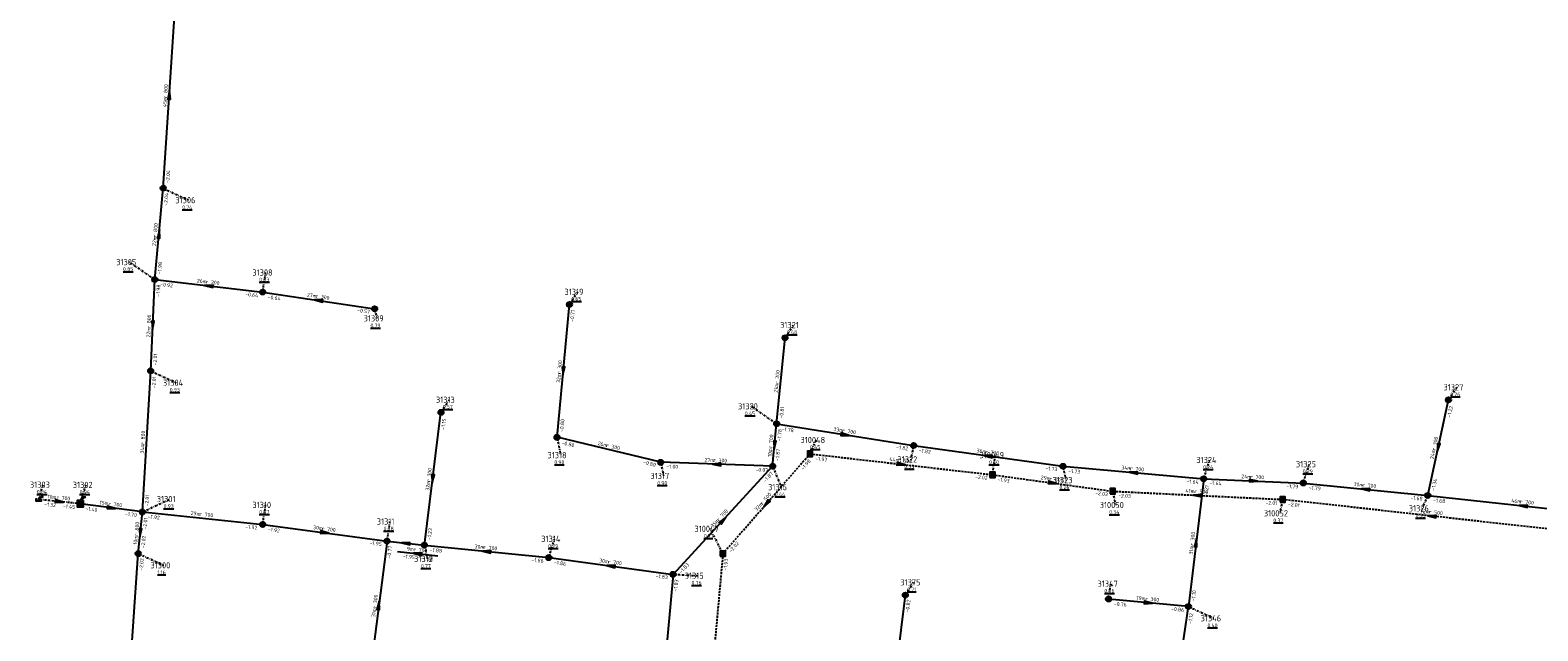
# Model space of a CAD drawing. Extents: x 188323 to 208361, y 565368 to 574910.
# Tile 49 of 256: x 200295 to 200659, y 567953 to 568098. Entities that reach past the tile are written whole.
import ezdxf

# ---------------------------------------------------------------- set-up
doc = ezdxf.new("R2010")
doc.units = 0
for name, pattern in [('BORDER', [1.75, 0.5, -0.25, 0.5, -0.25, 0, -0.25]), ('DASHDOT', [1, 0.5, -0.25, 0, -0.25]), ('DASHED', [0.75, 0.5, -0.25])]:
    doc.linetypes.add(name, pattern=pattern)
doc.layers.get('0').update_dxf_attribs({"linetype": 'CONTINUOUS'})
for name, color, linetype in [('RIO-AFM', 7, 'CONTINUOUS'), ('RIO-BOK', 7, 'CONTINUOUS'), ('RIO-DET', 7, 'CONTINUOUS'), ('RIO-KNP', 7, 'CONTINUOUS'), ('RIO-KNR', 7, 'CONTINUOUS'), ('RIO-LAG_0B', 7, 'CONTINUOUS'), ('RIO-LAG_1B', 7, 'DASHED'), ('RIO-LAG_4', 7, 'BORDER'), ('RIO-LEN', 7, 'CONTINUOUS'), ('RIO-MVD', 1, 'CONTINUOUS'), ('RIO-VRB', 6, 'DASHDOT'), ('RIO-VRH', 7, 'CONTINUOUS')]:
    doc.layers.add(name, color=color, linetype=linetype)
doc.styles.add('RIO-TXT', font='isocp.shx')

# ---------------------------------------------------------------- blocks, each defined once
blk = doc.blocks.new('L_VHR')
blk.add_lwpolyline([(-0.5, 0), (0.5, 0), (-0.5, 0.15), (-0.5, -0.15), (0.5, 0)])
blk = doc.blocks.new('K_IPR')
blk.add_lwpolyline([(-0.5, -0.5), (0.5, -0.5), (0.5, 0.5), (-0.5, 0.5)], close=True)
blk.add_solid([(-0.5, 0.5), (0.5, 0.5), (-0.5, -0.5), (0.5, -0.5)])
at = {"style": 'RIO-TXT', "flags": 1}
blk.add_attdef('KNOOPNAAM', (2, 2), '', height=1, dxfattribs=at)
blk = doc.blocks.new('K_IPG')
blk.add_circle((0, 0), 0.5)
for points in [[(0, 0), (-0.5, 0), (-0.433013, 0.25)], [(0, 0), (-0.433013, -0.25), (-0.5, 0)], [(0, 0), (-0.433013, 0.25), (-0.25, 0.433013)], [(0, 0), (-0.25, -0.433013), (-0.433013, -0.25)], [(0, 0), (-0.25, 0.433013), (0, 0.5)], [(0, 0), (0, -0.5), (-0.25, -0.433013)], [(0, 0), (0, 0.5), (0.25, 0.433013)], [(0, 0), (0.25, 0.433013), (0.433013, 0.25)], [(0, 0), (0.433013, 0.25), (0.5, 0)], [(0, 0), (0.5, 0), (0.433013, -0.25)], [(0, 0), (0.433013, -0.25), (0.25, -0.433013)], [(0, 0), (0.25, -0.433013), (0, -0.5)]]:
    blk.add_solid(points)
at = {"style": 'RIO-TXT', "flags": 1}
blk.add_attdef('KNOOPNAAM', (2, 2), '', height=1, dxfattribs=at)
blk = doc.blocks.new('K_OVL')
for points in [[(0.6, 0.6), (-0.6, 0.6), (-0.6, -0.6), (0.6, -0.6)], [(1, 1.25), (0.474823, 0.983111), (0.413034, 1.369554)]]:
    blk.add_lwpolyline(points, close=True)
blk.add_arc((0.81571, 0.439293), 0.83139, 77.193131, 168.854604)
blk.add_solid([(-0.6, 0.6), (0.6, 0.6), (-0.6, -0.6), (0.6, -0.6)])
at = {"style": 'RIO-TXT', "flags": 1}
blk.add_attdef('KNOOPNAAM', (2, 2), '', height=1, dxfattribs=at)
blk = doc.blocks.new('K_UTB')
blk.add_lwpolyline([(0.5, 0.15), (0.5, -0.3), (-0.5, -0.3), (-0.5, 0.15), (-0.45, 0.15), (-0.45, -0.25), (0, -0.25), (0.45, -0.25), (0.45, 0.15)], close=True)
blk.add_lwpolyline([(0.85, 0.6), (0.55, 0.65), (0.614828, 0.459583), (0.850842, 0.598937)])
blk.add_arc((0.85, -0.25), 0.85, 90, 180)
at = {"style": 'RIO-TXT', "flags": 1}
blk.add_attdef('KNOOPNAAM', (2, 2), '', height=1, dxfattribs=at)
blk = doc.blocks.new('509_03______31311_____31312_')
at = {"layer": 'RIO-LAG_0B'}
blk.add_line((0, 0), (9.761, -1.079), dxfattribs=at)
at = {"layer": 'RIO-VRH', "xscale": 2, "yscale": 2, "zscale": 2, "rotation": 533.6605}
blk.add_blockref('L_VHR', (4.8805, -0.5395), dxfattribs=at)
at = {"layer": 'RIO-AFM', "style": 'RIO-TXT'}
blk.add_text('r 700', height=0.9, rotation=353.6605, dxfattribs=at).set_placement((3.8618, 0.0764))
at = {"layer": 'RIO-BOK', "style": 'RIO-TXT'}
for s, p in [('-1.95', (1.2376, -1.5452)), ('-1.88', (5.5315, -2.0196))]:
    blk.add_text(s, height=0.9, rotation=353.6605, dxfattribs=at).set_placement(p)
at = {"layer": 'RIO-LEN', "style": 'RIO-TXT'}
blk.add_text('9m', height=0.9, rotation=353.6605, dxfattribs=at).set_placement((2.2516, 0.2543))

msp = doc.modelspace()

# ---------------------------------------------------------------- linework, layer by layer
at = {"layer": 'RIO-LAG_0B'}
for p, q in [((200327.008, 568060.032), (200330, 568105.024)), ((200324.992, 568038.016), (200327.008, 568060.032)), ((200324, 568016), (200324.992, 568038.016)), ((200324.992, 568038.016), (200351.008, 568035.008)), ((200351.008, 568035.008), (200378, 568030.976)), ((200422, 568000), (200424.992, 568032)), ((200474.96, 568003.264), (200476.992, 568024)), ((200322, 567982.016), (200324, 568016)), ((200632, 567985.984), (200636.992, 568009.024)), ((200390, 567974.016), (200394, 568006.016)), ((200474, 567993.024), (200474.96, 568003.264)), ((200474.96, 568003.264), (200508, 567998.016)), ((200447.008, 567993.984), (200422, 568000)), ((200508, 567998.016), (200544, 567993.024)), ((200474, 567993.024), (200447.008, 567993.984)), ((200450, 567966.976), (200474, 567993.024)), ((200544, 567993.024), (200577.968, 567990.016)), ((200577.968, 567990.016), (200574.272, 567959.232)), ((200577.968, 567990.016), (200602, 567988.992)), ((200602, 567988.992), (200632, 567985.984)), ((200632, 567985.984), (200678, 567980.992)), ((200322, 567982.016), (200307.008, 567984)), ((200320.992, 567971.968), (200322, 567982.016)), ((200322, 567982.016), (200351.008, 567979.008)), ((200351.008, 567979.008), (200380.992, 567974.976)), ((200380.992, 567974.976), (200376.992, 567944)), ((200380.992, 567974.976), (200390, 567974.016)), ((200390, 567974.016), (200420, 567971.008)), ((200318, 567929.024), (200320.992, 567971.968)), ((200420, 567971.008), (200450, 567966.976)), ((200450, 567966.976), (200446, 567923.008)), ((200502, 567929.024), (200506, 567961.984)), ((200574.272, 567959.232), (200555.008, 567961.024)), ((200570, 567929.984), (200574.272, 567959.232))]:
    msp.add_line(p, q, dxfattribs=at)
at = {"layer": 'RIO-LAG_1B'}
for p, q in [((200462, 567971.968), (200483.008, 567996.032)), ((200483.008, 567996.032), (200527.008, 567990.976)), ((200527.008, 567990.976), (200556, 567987.008)), ((200556, 567987.008), (200596.992, 567985.024)), ((200668.992, 567977.024), (200596.992, 567985.024)), ((200462, 567971.968), (200458, 567928))]:
    msp.add_line(p, q, dxfattribs=at)
at = {"layer": 'RIO-LAG_4'}
msp.add_line((200307.008, 567984), (200296.992, 567985.024), dxfattribs=at)
at = {"layer": 'RIO-VRB'}
for p, q in [((200327, 568060), (200333.1269, 568057.1622)), ((200325, 568038), (200318.8719, 568042.2359)), ((200351, 568035), (200351.7071, 568039.7132)), ((200425, 568032), (200426.9764, 568035.0558)), ((200378, 568031), (200378.5335, 568028.6716)), ((200477, 568024), (200478.9764, 568027.0558)), ((200324, 568016), (200330.1269, 568013.1622)), ((200637, 568009), (200638.9764, 568012.0558)), ((200394, 568006), (200395.9764, 568009.0558)), ((200474.96, 568003.24), (200468.8319, 568007.4759)), ((200422, 568000), (200422.8806, 567995.702)), ((200483, 567996), (200484.5372, 567999.3632)), ((200508, 567998), (200507.2942, 567994.6866)), ((200527, 567991), (200527.7071, 567995.7132)), ((200447, 567994), (200447.7071, 567990.6868)), ((200474, 567993), (200476.0771, 567987.9911)), ((200544, 567993), (200544.7071, 567989.6868)), ((200577.97, 567990.01), (200579.3633, 567994.5394)), ((200602, 567989), (200603.3933, 567993.5294)), ((200297, 567985), (200298.0514, 567988.5897)), ((200307, 567984), (200308.3933, 567988.5294)), ((200322, 567982), (200328.6482, 567985.12)), ((200556, 567987), (200556.7071, 567983.6868)), ((200597, 567985), (200596.2942, 567981.6866)), ((200632, 567986), (200630.608, 567982.8701)), ((200351, 567979), (200351.7071, 567983.7132)), ((200381, 567975), (200381.7071, 567979.7132)), ((200462, 567972), (200458.9614, 567977.9605)), ((200390, 567974), (200390.7071, 567970.6868)), ((200420, 567971), (200421.3933, 567975.5294)), ((200321, 567972), (200327.1269, 567969.1622)), ((200450, 567967), (200455.9827, 567966.645)), ((200506, 567962), (200507.9764, 567965.0558)), ((200555, 567961), (200555.5335, 567964.7284)), ((200574.28, 567959.23), (200580.4069, 567956.3922))]:
    msp.add_line(p, q, dxfattribs=at)

# ---------------------------------------------------------------- block references
at = {"layer": 'RIO-DET'}
msp.add_blockref('509_03______31311_____31312_', (200383.504, 567972.48), dxfattribs=at)
at = {"layer": 'RIO-KNP', "xscale": 1.25, "yscale": 1.25, "zscale": 1.25}
for name, p in [('K_IPG', (200327.008, 568060.032)), ('K_IPG', (200324.992, 568038.016)), ('K_IPG', (200351.008, 568035.008)), ('K_IPG', (200378, 568030.976)), ('K_IPG', (200424.992, 568032)), ('K_IPG', (200476.992, 568024)), ('K_IPG', (200324, 568016)), ('K_IPG', (200394, 568006.016)), ('K_IPG', (200636.992, 568009.024)), ('K_IPG', (200474.96, 568003.264)), ('K_IPG', (200422, 568000)), ('K_IPR', (200483.008, 567996.032)), ('K_IPG', (200508, 567998.016)), ('K_IPG', (200447.008, 567993.984)), ('K_IPG', (200474, 567993.024)), ('K_IPR', (200527.008, 567990.976)), ('K_IPG', (200544, 567993.024)), ('K_IPG', (200577.968, 567990.016)), ('K_IPG', (200602, 567988.992)), ('K_UTB', (200296.992, 567985.024)), ('K_OVL', (200307.008, 567984)), ('K_IPR', (200556, 567987.008)), ('K_IPR', (200596.992, 567985.024)), ('K_IPG', (200632, 567985.984)), ('K_IPG', (200322, 567982.016)), ('K_IPG', (200351.008, 567979.008)), ('K_IPG', (200380.992, 567974.976)), ('K_IPG', (200390, 567974.016)), ('K_IPG', (200320.992, 567971.968)), ('K_IPG', (200420, 567971.008)), ('K_IPR', (200462, 567971.968)), ('K_IPG', (200450, 567966.976)), ('K_IPG', (200506, 567961.984)), ('K_IPG', (200555.008, 567961.024)), ('K_IPG', (200574.272, 567959.232))]:
    msp.add_blockref(name, p, dxfattribs=at)
at = {"layer": 'RIO-VRH', "xscale": 2, "yscale": 2, "zscale": 2}
for p, rotation in [((200328.5, 568082.5), 86.1772), ((200326, 568049), 84.797), ((200338, 568036.5), 533.4187), ((200364.5, 568033), 531.5739), ((200324.5, 568027), 267.3886), ((200423.5, 568016), 264.6357), ((200474.48, 567998.12), 264.6357), ((200491.48, 568000.62), 350.9891), ((200526, 567995.5), 532.0936), ((200634.5, 567997.5), 257.7274), ((200460.5, 567993.5), 177.8791), ((200505, 567993.5), 353.5176), ((200560.985, 567991.505), 534.9703), ((200392, 567990), 262.8666), ((200541.5, 567989), 352.1475), ((200589.985, 567989.505), 357.5935), ((200617, 567987.5), 534.29), ((200302, 567984.5), 354.29), ((200472.5, 567984), 228.8091), ((200576.5, 567986), 537.2076), ((200314.5, 567983), 352.4061), ((200462, 567980), 47.2858), ((200633, 567981), 173.6604), ((200655, 567983.5), 533.7972), ((200321.5, 567977), 264.2809), ((200366, 567977), 352.4061), ((200385.5, 567974.5), 533.6605), ((200576.125, 567974.62), 443.1555), ((200405, 567972.5), 534.29), ((200435, 567969), 532.4061), ((200379, 567959.5), 442.6393), ((200564.64, 567960.115), 354.7552)]:
    msp.add_blockref('L_VHR', p, dxfattribs=dict(at, rotation=rotation))

# ---------------------------------------------------------------- texts
at = {"layer": 'RIO-AFM', "style": 'RIO-TXT'}
for s, rotation, p in [('r 800', 86.1772, (200327.9472, 568081.7247)), ('r 800', 84.797, (200325.4287, 568048.2383)), ('r 300', 353.4187, (200337.2531, 568037.0973)), ('r 300', 351.5739, (200363.7726, 568033.6214)), ('r 800', 87.3886, (200323.9637, 568026.2133)), ('r 300', 84.6356, (200422.9266, 568015.2401)), ('r 300', 84.3793, (200475.4031, 568012.8624)), ('r 800', 86.6248, (200322.4533, 567998.2205)), ('r 700', 84.6356, (200473.9065, 567997.3598)), ('r 700', 350.9891, (200490.7592, 568001.2508)), ('r 300', 77.7274, (200633.8393, 567996.8147)), ('r 300', 346.5056, (200433.8302, 567997.6828)), ('r 700', 352.0936, (200525.2675, 567996.1176)), ('r 300', 82.8666, (200391.4034, 567989.2583)), ('r 300', 357.8791, (200459.7089, 567994.0377)), ('r 500', 353.5176, (200504.2528, 567994.1017)), ('r 700', 354.9704, (200560.2225, 567992.0844)), ('r 500', 352.1475, (200540.7666, 567989.6147)), ('r 700', 357.5935, (200589.1967, 567990.0457)), ('r 700', 354.29, (200616.2441, 567988.0872)), ('r 700', 354.29, (200301.2434, 567985.0808)), ('r 700', 352.4061, (200313.7631, 567983.607)), ('r 500', 48.8092, (200471.5902, 567983.7196)), ('r 500', 357.2076, (200575.7153, 567986.5514)), ('r 700', 353.7972, (200654.2496, 567984.0987)), ('r 700', 354.0945, (200335.746, 567981.0894)), ('r 700', 47.2858, (200461.083, 567979.7438)), ('r 500', 353.6605, (200632.2524, 567981.6087)), ('r 800', 84.2809, (200320.9218, 567976.2434)), ('r 700', 352.4061, (200365.2639, 567977.6117)), ('r 700', 354.29, (200404.2441, 567973.0872)), ('r 300', 443.1555, (200575.5228, 567973.8759)), ('r 700', 352.4061, (200434.2639, 567969.6117)), ('r 300', 442.6393, (200378.391, 567958.7611)), ('r 300', 354.7552, (200563.8793, 567960.6926))]:
    msp.add_text(s, height=0.9, rotation=rotation, dxfattribs=at).set_placement(p)
at = {"layer": 'RIO-BOK', "style": 'RIO-TXT'}
for s, rotation, p in [('-2.04', 86.1772, (200328.49, 568061.3036)), ('-2.04', 84.797, (200328.023, 568055.7891)), ('-1.98', 84.797, (200326.521, 568039.2673)), ('-1.98', 87.3886, (200326.2123, 568033.8397)), ('-0.92', 353.4187, (200326.2311, 568036.4496)), ('-0.64', 353.4187, (200346.7683, 568034.0931)), ('-0.64', 351.5739, (200352.1805, 568033.4107)), ('-0.57', 351.5739, (200373.7412, 568030.2305)), ('-0.71', 84.6356, (200426.0111, 568027.7867)), ('-2.01', 87.3886, (200325.4621, 568017.3348)), ('-2.01', 86.6248, (200325.1568, 568011.8239)), ('-0.81', 84.3793, (200476.4902, 568004.4962)), ('-1.22', 77.7274, (200637.497, 568004.6958)), ('-1.15', 82.8666, (200394.8806, 568001.7578)), ('-0.80', 84.6356, (200423.5245, 568001.263)), ('-1.78', 350.9891, (200476.1242, 568001.6388)), ('-0.80', 346.5056, (200423.0355, 567998.3126)), ('-1.78', 84.6356, (200475.9711, 567999.0261)), ('-1.87', 84.6356, (200475.5245, 567994.263)), ('-1.97', 353.5176, (200484.2337, 567994.4517)), ('-1.82', 350.9891, (200503.734, 567997.2779)), ('-1.82', 352.0936, (200509.1949, 567996.4215)), ('-0.80', 346.5056, (200442.6894, 567993.6089)), ('-1.00', 357.8791, (200448.3479, 567992.55)), ('-0.07', 357.8791, (200469.8517, 567991.7672)), ('-1.87', 47.2858, (200472.2472, 567989.0371)), ('-1.98', 48.8092, (200481.3533, 567991.992)), ('-1.73', 352.0936, (200539.7493, 567992.1976)), ('-1.73', 354.9704, (200545.2726, 567991.4835)), ('-2.02', 353.5176, (200522.7715, 567990.0971)), ('-1.93', 352.1475, (200528.1964, 567989.4226)), ('-1.64', 354.9704, (200573.765, 567988.9938)), ('-1.21', 443.1555, (200578.8551, 567985.7748)), ('-1.64', 357.5935, (200579.3107, 567988.5533)), ('-1.79', 357.5935, (200597.8458, 567987.786)), ('-1.79', 354.29, (200603.2545, 567987.4685)), ('-1.34', 77.7274, (200633.6654, 567987.0704)), ('-1.32', 354.29, (200298.2545, 567983.4685)), ('-2.01', 86.6248, (200323.4798, 567983.3152)), ('-2.03', 352.1475, (200551.7494, 567986.1891)), ('-2.03', 357.2076, (200557.3308, 567985.5343)), ('-2.01', 357.2076, (200592.8377, 567983.8248)), ('-2.01', 353.6605, (200598.2376, 567983.4548)), ('-1.68', 354.29, (200627.7827, 567985.0313)), ('-1.68', 353.7972, (200633.2413, 567984.4577)), ('-1.45', 354.29, (200302.7812, 567983.0187)), ('-1.40', 352.4061, (200308.2035, 567982.428)), ('-1.70', 352.4061, (200317.7518, 567981.1611)), ('-1.92', 354.0945, (200323.2493, 567980.4642)), ('-2.01', 84.2809, (200322.985, 567977.78)), ('-1.92', 354.0945, (200346.7792, 567978.0451)), ('-1.92', 352.4061, (200352.2035, 567977.428)), ('-1.23', 82.8666, (200391.5628, 567975.2153)), ('-2.02', 84.2809, (200322.5323, 567973.2535)), ('-1.95', 352.4061, (200376.7533, 567974.1706)), ('-0.77', 442.6393, (200381.8467, 567970.7564)), ('-2.02', 48.8092, (200463.9754, 567972.1315)), ('-2.02', 86.0004, (200322.1112, 567967.8118)), ('-1.88', 354.29, (200391.2545, 567972.4685)), ('-1.86', 354.29, (200415.7827, 567970.0313)), ('-1.86', 352.4061, (200421.2035, 567969.428)), ('-1.93', 444.797, (200462.9978, 567967.7926)), ('-1.83', 352.4061, (200445.7533, 567966.1706)), ('-1.83', 47.2858, (200451.9782, 567967.079)), ('-1.83', 444.797, (200450.9978, 567962.7926)), ('-1.10', 443.1555, (200575.8359, 567960.4542)), ('-0.82', 83.0804, (200506.8964, 567957.7606)), ('-0.76', 354.7552, (200556.2669, 567959.4787)), ('-0.86', 354.7552, (200570.0706, 567958.2203)), ('-1.12', 81.6614, (200575.0711, 567954.9695))]:
    msp.add_text(s, height=0.9, rotation=rotation, dxfattribs=at).set_placement(p)
at = {"layer": 'RIO-KNR', "style": 'RIO-TXT'}
for s, p in [('31306', (200329.9394, 568056.4122)), ('31305', (200315.6844, 568041.4859)), ('31308', (200348.5196, 568038.9632)), ('31319', (200423.7889, 568034.3058)), ('31309', (200375.346, 568027.9216)), ('31321', (200475.7889, 568026.3058)), ('31304', (200326.9394, 568012.4122)), ('31313', (200392.7889, 568008.3058)), ('31327', (200635.7889, 568011.3058)), ('31320', (200465.6444, 568006.7259)), ('310048', (200480.7122, 567998.6132)), ('31318', (200419.6931, 567994.952)), ('31322', (200504.1067, 567993.9366)), ('310049', (200523.8821, 567994.9632)), ('31324', (200576.1758, 567993.7894)), ('31325', (200600.2058, 567992.7794)), ('31303', (200294.8639, 567987.8397)), ('31302', (200305.2058, 567987.7794)), ('31317', (200444.5196, 567989.9368)), ('31316', (200472.8896, 567987.2411)), ('31323', (200541.5196, 567988.9368)), ('31301', (200325.4607, 567984.37)), ('31310', (200348.5196, 567982.9632)), ('310050', (200552.8821, 567982.9368)), ('310052', (200592.4692, 567980.9366)), ('31326', (200627.4205, 567982.1201)), ('31311', (200378.5196, 567978.9632)), ('310047', (200455.1364, 567977.2105)), ('31314', (200418.2058, 567974.7794)), ('31300', (200323.9394, 567968.4122)), ('31312', (200387.5196, 567969.9368)), ('31315', (200452.7952, 567965.895)), ('31375', (200504.7889, 567964.3058)), ('31347', (200552.346, 567963.9784)), ('31346', (200577.2194, 567955.6422))]:
    msp.add_text(s, height=1.5, dxfattribs=at).set_placement(p)
at = {"layer": 'RIO-LEN', "style": 'RIO-TXT'}
for s, rotation, p in [('45m', 86.1772, (200327.8035, 568079.5695)), ('22m', 84.797, (200325.2331, 568046.0872)), ('26m', 353.4187, (200335.1071, 568037.3436)), ('27m', 351.5739, (200361.6358, 568033.9366)), ('22m', 87.3886, (200323.8656, 568024.0555)), ('32m', 84.6356, (200422.725, 568013.0896)), ('21m', 84.3793, (200475.1919, 568010.7127)), ('33m', 350.9891, (200488.6256, 568001.5878)), ('26m', 346.5056, (200431.7295, 567998.1856)), ('34m', 86.6248, (200322.3264, 567996.0642)), ('10m', 84.6356, (200473.7049, 567995.2093)), ('44m', 353.5176, (200502.1065, 567994.3443)), ('36m', 352.0936, (200523.1278, 567996.4134)), ('24m', 77.7274, (200633.3805, 567994.704)), ('27m', 357.8791, (200457.5503, 567994.1163)), ('34m', 354.9704, (200558.0707, 567992.2724)), ('32m', 82.8666, (200391.1355, 567987.115)), ('29m', 352.1475, (200538.6267, 567989.9085)), ('24m', 357.5935, (200587.0385, 567990.135)), ('30m', 354.29, (200614.0947, 567988.3007)), ('10m', 354.29, (200299.0939, 567985.2944)), ('15m', 352.4061, (200311.6219, 567983.8911)), ('32m', 48.8092, (200470.1679, 567982.094)), ('41m', 357.2076, (200573.5578, 567986.6553)), ('46m', 353.7972, (200652.1021, 567984.3308)), ('29m', 354.0945, (200333.5974, 567981.3103)), ('72m', 353.6605, (200630.1054, 567981.8459)), ('30m', 352.4061, (200363.1227, 567977.8958)), ('35m', 47.2858, (200459.618, 567978.1566)), ('10m', 84.2809, (200320.7069, 567974.0941)), ('30m', 354.29, (200402.0947, 567973.3007)), ('31m', 443.1555, (200575.2671, 567971.7311)), ('30m', 352.4061, (200432.1227, 567969.8958)), ('31m', 442.6393, (200378.116, 567956.6187)), ('19m', 354.7552, (200561.7283, 567960.8887))]:
    msp.add_text(s, height=0.9, rotation=rotation, dxfattribs=at).set_placement(p)
at = {"layer": 'RIO-MVD', "style": 'RIO-TXT'}
for s, p in [('%%U0.74', (200331.5969, 568055.0122)), ('%%U0.85', (200317.3419, 568040.0859)), ('%%U0.83', (200350.1771, 568037.5632)), ('%%U0.65', (200425.4464, 568032.9058)), ('%%U0.79', (200377.0035, 568026.5216)), ('%%U0.48', (200477.4464, 568024.9058)), ('%%U0.93', (200328.5969, 568011.0122)), ('%%U0.26', (200637.4464, 568009.9058)), ('%%U0.57', (200394.4464, 568006.9058)), ('%%U0.45', (200467.3019, 568005.3259)), ('%%U0.45', (200483.0072, 567997.2132)), ('%%U0.90', (200421.3506, 567993.552)), ('%%U0.33', (200505.7642, 567992.5366)), ('%%U0.40', (200526.1771, 567993.5632)), ('%%U0.24', (200577.8333, 567992.3894)), ('%%U0.29', (200601.8633, 567991.3794)), ('%%U0.90', (200446.1771, 567988.5368)), ('%%U0.26', (200543.1771, 567987.5368)), ('%%U0.94', (200296.5214, 567986.4397)), ('%%U0.94', (200306.8633, 567986.3794)), ('%%U0.44', (200474.5471, 567985.8411)), ('%%U0.93', (200327.1182, 567982.97)), ('%%U0.87', (200350.1771, 567981.5632)), ('%%U0.34', (200555.1771, 567981.5368)), ('%%U0.35', (200629.078, 567980.7201)), ('%%U0.78', (200380.1771, 567977.5632)), ('%%U0.37', (200594.7642, 567979.5366)), ('%%U0.79', (200419.8633, 567973.3794)), ('%%U0.71', (200457.4314, 567975.8105)), ('%%U1.16', (200325.5969, 567967.0122)), ('%%U0.77', (200389.1771, 567968.5368)), ('%%U0.76', (200454.4527, 567964.495)), ('%%U0.71', (200506.4464, 567962.9058)), ('%%U0.56', (200554.0035, 567962.5784)), ('%%U0.40', (200578.8769, 567954.2422))]:
    msp.add_text(s, height=0.9, dxfattribs=at).set_placement(p)

doc.saveas('drawing.dxf')
